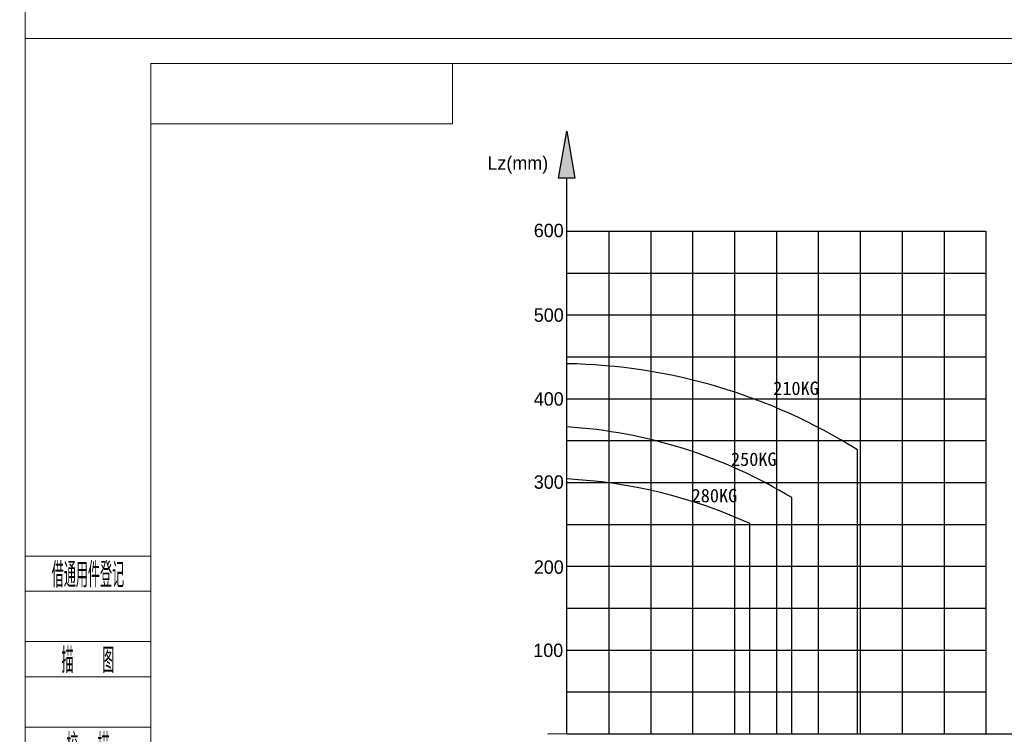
# Model space of a CAD drawing. Header units: millimetres. Extents: x -10540 to 6039, y -7467 to 6433.
# Tile 215 of 236: x 4966 to 5671, y -7209 to -6698. Entities that reach past the tile are written whole.
import ezdxf
from ezdxf.enums import TextEntityAlignment as Align

# ---------------------------------------------------------------- set-up
doc = ezdxf.new("R2010")
doc.units = ezdxf.units.MM
doc.header["$LTSCALE"] = 8
for name, color, linetype, lineweight in [('1轮廓实线层', 7, 'Continuous', 18), ('2细线层', 4, 'Continuous', 13), ('6文字层', 3, 'Continuous', 13), ('图框层', 7, 'Continuous', 18)]:
    doc.layers.add(name, color=color, linetype=linetype, lineweight=lineweight)
doc.layers.add('剖面线层', color=7, linetype='Continuous')
doc.styles.add('PC_TEXTSTYLE', font='ISOCP.SHX', dxfattribs={"width": 0.707, "bigfont": 'GBCBIG.SHX'})
doc.styles.add('SLDTEXTSTYLE0', font='txt')

# ---------------------------------------------------------------- blocks, each defined once
blk = doc.blocks.new('ZwmFrameMain_3_A4^_^无分区图框^_^landscape')
at = {"layer": '1轮廓实线层'}
for p in [(0, 0), (267, 200)]:
    blk.add_line(p, (0, 200), dxfattribs=at)
at = {"layer": '2细线层'}
for p in [(-25, -5), (272, 205)]:
    blk.add_line(p, (-25, 205), dxfattribs=at)
blk = doc.blocks.new('ZwmFrameMain_3_图样代号')
at = {"layer": '2细线层', "linetype": 'Continuous'}
for p in [(60, 0), (0, -12)]:
    blk.add_line(p, (60, -12), dxfattribs=at)
at = {"layer": '6文字层', "style": 'PC_TEXTSTYLE', "width": 2.827942}
blk.add_attdef('图样代号', text='', height=7, rotation=180, dxfattribs=at).set_placement((58.24, -2.4), (2.35, -2.4), align=Align.FIT)
blk = doc.blocks.new('ZwmFrameMain_3_附加栏')
at = {"layer": '2细线层'}
for p, q in [((-25, 102), (0, 102)), ((-25, 95), (0, 95)), ((-25, 85), (0, 85)), ((-25, 78), (0, 78)), ((-25, 68), (0, 68)), ((-25, 61), (0, 61)), ((-25, 51), (0, 51)), ((-25, 44), (0, 44)), ((-25, 34), (0, 34)), ((-25, 27), (0, 27)), ((-25, 17), (0, 17)), ((-25, 10), (0, 10)), ((-25, 0), (0, 0))]:
    blk.add_line(p, q, dxfattribs=at)
at = {"layer": '6文字层', "color": 3, "style": 'PC_TEXTSTYLE'}
for s, width, p in [('借通用件登记', 0.667, (-12.5, 98.5)), ('描   图', 0.6667, (-12.5, 81.5)), ('校  描', 0.667, (-12.5, 64.5)), ('旧底图总号', 0.667, (-12.5, 47.5)), ('签  字', 0.667, (-12.5, 30.5)), ('日  期', 0.667, (-12.49, 13.6))]:
    blk.add_text(s, height=5, dxfattribs=dict(at, width=width)).set_placement(p, align=Align.MIDDLE)
at = {"layer": '6文字层', "style": 'PC_TEXTSTYLE'}
for tag, width, p, p2 in [('借通用件登记', 0.671328, (-23.44, 86.36), (-1.25, 86.36)), ('描图', 2.120922, (-23.44, 69.36), (-1.25, 69.36)), ('校图', 2.149976, (-23.75, 52.06), (-1.25, 52.06)), ('旧底图总号', 0.761452, (-22.84, 35.67), (-1.86, 35.67)), ('签字', 2.026939, (-23.14, 18.37), (-1.56, 18.37)), ('日期', 1.89999, (-22.84, 1.37), (-2.17, 1.37))]:
    blk.add_attdef(tag, text='', height=5, dxfattribs=dict(at, width=width)).set_placement(p, p2, align=Align.FIT)
blk = doc.blocks.new('*U120')
blk.add_line((-105, 0), (195.17, 0))
blk = doc.blocks.new('*U121')
at = {"color": 0, "linetype": 'ByBlock', "lineweight": -2, "transparency": 16777216}
for p in [(0, 330), (0, 300), (0, 270), (0, 240), (0, 210), (0, 180), (0, 150), (0, 120), (0, 90), (0, 60), (0, 30), (0, 0)]:
    blk.add_blockref('*U120', p, dxfattribs=at)
blk = doc.blocks.new('*U118')
blk.add_line((0.66, 240), (0.66, -120))
blk = doc.blocks.new('*U119')
at = {"color": 0, "linetype": 'ByBlock', "lineweight": -2, "transparency": 16777216}
for p in [(0, 0), (30, 0), (60, 0), (90, 0), (120, 0), (150, 0), (180, 0), (210, 0), (240, 0), (270, 0)]:
    blk.add_blockref('*U118', p, dxfattribs=at)
blk = doc.blocks.new('ZwmFrameMain_2_A4^_^无分区图框^_^portrait')
at = {"layer": '2细线层'}
blk.add_line((185, 292), (185, -5), dxfattribs=at)

msp = doc.modelspace()

# ---------------------------------------------------------------- hatches: boundary and pattern name
h = msp.add_hatch(color=256)
h.dxf.hatch_style = 1
h.paths.add_polyline_path([(5352.2, -6811.16), (5363.83, -6811.16), (5358.02, -6777.31)])

# ---------------------------------------------------------------- linework, layer by layer
for q in [(5358.02, -6811.16), (5705.5, -7209)]:
    msp.add_line((5358.02, -7209), q)
at = {"lineweight": 30}
for p, q in [((5566.19, -7209.13), (5566.19, -7005.59)), ((5519.13, -7209.27), (5519.13, -7039.83)), ((5489.13, -7209.27), (5489.13, -7058.47))]:
    msp.add_line(p, q, dxfattribs=at)
at = {"color": 7, "linetype": 'Continuous', "lineweight": 18}
for p, q in [((5344.65, -7209), (5344.42, -7209.4)), ((5344.65, -7209), (5371.38, -7209)), ((5371.62, -7209.4), (5371.38, -7209))]:
    msp.add_line(p, q, dxfattribs=at)
msp.add_lwpolyline([(5358.02, -6777.31), (5363.83, -6811.16), (5352.2, -6811.16)], close=True)
at = {"lineweight": 30}
for centre, radius, start, end in [((5351.31, -7348.95), 405.06, 57.96173, 89.05127), ((5335.57, -7341.97), 353.53, 58.72111, 86.36025), ((5340.71, -7381.82), 355.78, 65.34492, 87.21212)]:
    msp.add_arc(centre, radius, start, end, dxfattribs=at)

# ---------------------------------------------------------------- block references
at = {"color": 32, "lineweight": 18, "true_color": 0xcd6928}
for name, p in [('*U121', (5463.02, -7179)), ('*U119', (5387.52, -7089))]:
    msp.add_blockref(name, p, dxfattribs=at)
at = {"layer": '图框层'}
for name, p, xscale, yscale, zscale in [('ZwmFrameMain_2_A4^_^无分区图框^_^portrait', (3305.24, -7421.93), 9, 9, 9), ('ZwmFrameMain_3_A4^_^无分区图框^_^landscape', (5060.24, -7448.93), 3.6, 3.6, 3.6), ('ZwmFrameMain_3_图样代号', (5060.24, -6728.93), 3.6, 3.6, 3.6), ('ZwmFrameMain_3_附加栏', (5060.24, -7448.93), 3.6, 3.6, 3.6)]:
    msp.add_blockref(name, p, dxfattribs=dict(at, xscale=xscale, yscale=yscale, zscale=zscale))

# ---------------------------------------------------------------- texts
at = {"layer": '剖面线层', "char_height": 9.6, "attachment_point": 2, "style": 'SLDTEXTSTYLE0'}
for s, insert in [('{\\fDengXian|b0|i0|c134|p2;\\C3;Lz(mm)}', (5323.02, -6795.37)), ('{\\fDengXian|b0|i0|c134|p2;\\C3;600}', (5345.17, -6843.7)), ('{\\fDengXian|b0|i0|c134|p2;\\C3;500}', (5345.17, -6904.3)), ('{\\C3;210KG}', (5522.2, -6956.71)), ('{\\fDengXian|b0|i0|c134|p2;\\C3;400}', (5345.17, -6964.36)), ('{\\C3;250KG}', (5491.97, -7007.52)), ('{\\fDengXian|b0|i0|c134|p2;\\C3;300}', (5345.18, -7023.88)), ('{\\C3;280KG}', (5463.79, -7033.57)), ('{\\fDengXian|b0|i0|c134|p2;\\C3;200}', (5345.18, -7084.75)), ('{\\fDengXian|b0|i0|c134|p2;\\C3;100}', (5344.81, -7144.37))]:
    msp.add_mtext(s, dxfattribs=dict(at, insert=insert))

doc.saveas('drawing.dxf')
